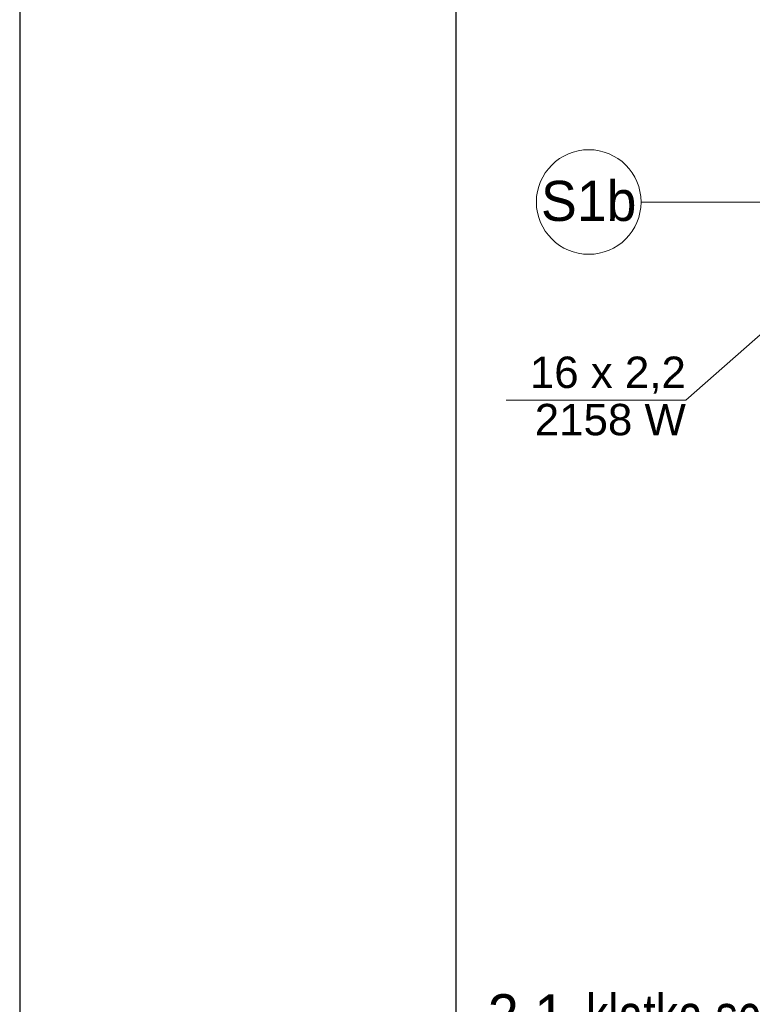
# Model space of a CAD drawing. Header units: millimetres. Extents: x -17429 to 155243, y -2908 to 188569.
# Tile 84 of 113: x -15802 to -11602, y 128404 to 134050. Entities that reach past the tile are written whole.
import ezdxf
from ezdxf.lldxf.tags import DXFTag

# ---------------------------------------------------------------- set-up
doc = ezdxf.new("R2010")
doc.units = ezdxf.units.MM
doc.header["$MEASUREMENT"] = 0
doc.layers.get('0').update_dxf_attribs({"lineweight": 5})
for name, color, linetype in [('#podkład', 252, 'Continuous'), ('_TABELA', 7, 'Continuous'), ('Arch opisy', 252, 'Continuous'), ('IS_Opisy_działek_Therm', 7, 'SOLID')]:
    doc.layers.add(name, color=color, linetype=linetype)
doc.layers.add('Arch opisy_Nr_Pióra__1', color=252, linetype='Continuous', lineweight=25)
doc.layers.add('Arch opisy_Nr_Pióra__21', color=252, linetype='Continuous', lineweight=13)
doc.styles.add('GENERATED_STYLE_4', font='txt')
doc.styles.add('GENERATED_STYLE_6', font='txt')
doc.styles.get("Standard").update_dxf_attribs({"font": 'arial.ttf', "bigfont": 'BIGFONT.SHX'})
tags = doc.linetypes.add('SOLID', pattern=[10, 10, 0]).pattern_tags.tags
tags[6:7] = [DXFTag(74, 4), DXFTag(75, 0), DXFTag(340, '0'), DXFTag(46, 0.0), DXFTag(50, 0.0), DXFTag(44, 0.0), DXFTag(45, 0.0)]
tags[4:5] = [DXFTag(74, 4), DXFTag(75, 0), DXFTag(340, '0'), DXFTag(46, 0.0), DXFTag(50, 0.0), DXFTag(44, 0.0), DXFTag(45, 0.0)]

# ---------------------------------------------------------------- blocks, each defined once
blk = doc.blocks.new('gb')
at = {"layer": 'Arch opisy_Nr_Pióra__1', "color": 252, "linetype": 'Continuous', "insert": (-13555.8, 120269.1), "char_height": 250.0091, "width": 12153.979, "attachment_point": 7, "style": 'GENERATED_STYLE_6'}
blk.add_mtext('    {\\W0.7; }\\H0.9599650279x;2.1{\\W0.7;^I\\W0.8;klatka schodowa^I\\W0.7; \\W0.9; 29,11 m\\A1;\\S2^  ;   30,19 m\\S2^  ;}\\A1;\\P     2.2^Ikomunikacja^I  2,53 m\\S2^  ;  2,53 m\\S2^  ;         \\P     2.3^Ipom. gosp.^I  3,44 m\\S2^  ;  3,44 m\\S2^  ;     \\P     2.4^Ipom. gosp.^I  3,86 m\\S2^  ;  3,86 m\\S2^  ;     \\P     2.5^Ipom. gosp.^I  7,05 m\\S2^  ;  10,90 m\\S2^  ;     \\P     2.6^Iświetlica^I^I101,55 m\\S2^  ;^I  126,71 m\\S2^  ;     \\P     2.7^Iświetlica^I^I32,27 m\\S2^  ;^I  41,52 m\\S2^  ;     \\P     2.8^Ikomunikacja^I  6,75 m\\S2^  ;  6,75 m\\S2^  ;     \\P     2.9^Ikomunikacja^I10,06 m\\S2^  ;^I  10,06 m\\S2^  ;     \\P    2.10^Iarchiwum^I^I15,79 m\\S2^  ;^I  25,02 m\\S2^  ;     \\P    2.11^I{\\W0.7;sala przedszkolna}^I26,41 m\\S2^  ;^I  31,52 m\\S2^  ;     \\P    2.12^I{\\W0.7;sala przedszkolna}^I30,09 m\\S2^  ;^I  36,43 m\\S2^  ;     \\P    2.13^I{\\W0.7;sala przedszkolna}^I72,36 m\\S2^  ;^I  95,47 m\\S2^  ;^I', dxfattribs=at)
blk = doc.blocks.new('Linia_128', base_point=(-11060.9, 133004.8))
at = {"layer": 'Arch opisy_Nr_Pióra__21', "linetype": 'Continuous'}
blk.add_line((-11060.9, 133004.8), (-12240, 133004.8), dxfattribs=at)
blk.add_circle((-12540, 133004.8), 300, dxfattribs=at)
blk = doc.blocks.new('piwnica')
at = {"layer": 'Arch opisy', "color": 252, "linetype": 'Continuous'}
blk.add_blockref('Linia_128', (-11060.9, 133004.8), dxfattribs=at)
at = {"layer": 'Arch opisy_Nr_Pióra__1', "color": 252, "linetype": 'Continuous', "insert": (-12540, 133126.2), "char_height": 230, "attachment_point": 2, "style": 'GENERATED_STYLE_4'}
blk.add_mtext('{S1b}', dxfattribs=at)
blk = doc.blocks.new('gfgf')
at = {"layer": '_TABELA', "color": 7}
for p, q in [((-15802.3, 148063.5), (-15802.3, 118363.5)), ((-13302.3, 147453.5), (-13302.3, 118973.5))]:
    blk.add_line(p, q, dxfattribs=at)

msp = doc.modelspace()

# ---------------------------------------------------------------- linework, layer by layer
at = {"layer": 'IS_Opisy_działek_Therm', "color": 7, "lineweight": 5, "ltscale": 10}
for p, q in [((-10431.2, 133235.6), (-11982.9, 131868.8)), ((-11982.9, 131868.8), (-13012.9, 131868.8))]:
    msp.add_line(p, q, dxfattribs=at)

# ---------------------------------------------------------------- block references
at = {"layer": '#podkład'}
for name in ['piwnica', 'gb']:
    msp.add_blockref(name, (0, 0), dxfattribs=at)
msp.add_blockref('gfgf', (0, 0))

# ---------------------------------------------------------------- texts
at = {"layer": 'IS_Opisy_działek_Therm', "color": 7, "lineweight": 5, "ltscale": 10, "char_height": 180}
for s, insert, attachment_point in [('\\fArial|b0|i0;16 x 2,2', (-11982.9, 131904.8), 9), ('\\fArial|b0|i0;2158 W', (-11982.9, 131847.2), 3)]:
    msp.add_mtext(s, dxfattribs=dict(at, insert=insert, attachment_point=attachment_point))

doc.saveas('drawing.dxf')
